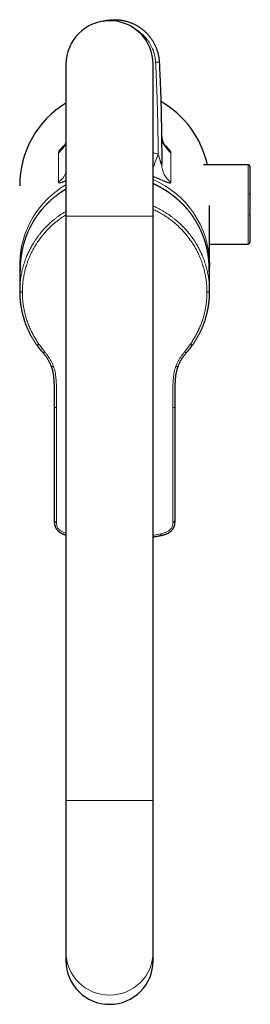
# Model space of a CAD drawing. Header units: millimetres. Extents: x 8 to 776, y 12 to 790.
# Tile 1 of 16: x 372 to 433, y 151 to 410. Entities that reach past the tile are written whole.
import ezdxf

# ---------------------------------------------------------------- set-up
doc = ezdxf.new("R2010")
doc.units = ezdxf.units.MM

msp = doc.modelspace()

# ---------------------------------------------------------------- linework, layer by layer
at = {"color": 7, "linetype": 'Continuous', "lineweight": 30}
for p, q in [((384.65, 398.44), (384.65, 358.44)), ((407.6, 358.44), (407.6, 398.44)), ((409.81, 379.8), (409.81, 379.84)), ((432.57, 371.97), (420.87, 371.97)), ((433.07, 371.47), (433.07, 351.57)), ((422.47, 345.57), (422.47, 361.2)), ((384.65, 358.44), (384.65, 204.44)), ((407.6, 204.44), (407.6, 358.44)), ((422.47, 351.07), (432.57, 351.07)), ((372.47, 338.56), (372.47, 338.58)), ((422.47, 338.56), (422.47, 338.58)), ((384.65, 204.44), (384.65, 164.6)), ((407.6, 164.6), (407.6, 204.44)), ((384.65, 164.6), (384.65, 162.19)), ((407.6, 162.19), (407.6, 164.6))]:
    msp.add_line(p, q, dxfattribs=at)
at = {"color": 8, "linetype": 'Continuous', "lineweight": 0}
for p, q in [((432.57, 351.07), (432.57, 371.97)), ((384.65, 358.44), (407.6, 358.44)), ((384.65, 204.44), (407.6, 204.44))]:
    msp.add_line(p, q, dxfattribs=at)
at = {"color": 7, "linetype": 'Continuous', "lineweight": 30, "flags": 128}
msp.add_lwpolyline([(422.46, 346.2), (422.47, 345.57), (422.46, 344.95)], dxfattribs=at)
at = {"color": 7, "linetype": 'Continuous', "lineweight": 30}
for centre, radius, start, end in [((396.12, 398.44), 11.48, 0, 180), ((415.69, 379.96), 5.88, 180.8424, 234.3265), ((379.21, 379.98), 5.92, 305.7764, 336.6152), ((432.57, 371.47), 0.5, 0, 90), ((393.17, 361.52), 40, 355.9477, 4.0523), ((432.57, 351.57), 0.5, 270, 0), ((396.71, 345.57), 24.25, 178.4709, 181.5983), ((396.72, 344.58), 24.13, 175.8853, 177.6801), ((398.21, 344.58), 24.13, 2.3199, 4.1333), ((396.12, 162.23), 11.48, 180.1772, 359.8228)]:
    msp.add_arc(centre, radius, start, end, dxfattribs=at)
at = {"color": 8, "linetype": 'Continuous', "lineweight": 0}
for centre, radius, start, end in [((406.23, 443.04), 44.1, 272.6107, 273.8644), ((397.51, 346.67), 30.24, 67.843, 70.5136), ((476.11, 347.2), 72.59, 157.7577, 160.6894), ((415.73, 372.11), 5.88, 179.9557, 234.2154), ((379.17, 372.14), 5.92, 305.8842, 337.574), ((397.03, 345.49), 24.57, 120.2725, 178.3039), ((397.85, 345.47), 24.62, 1.6853, 66.6757), ((397.57, 344.98), 24.27, 51.9395, 65.5957), ((397.83, 344.46), 24.52, 4.3379, 66.5288), ((397.04, 344.49), 24.46, 120.4494, 175.7335), ((397.32, 345.03), 24.2, 121.5922, 128.2524), ((396.12, 164.63), 11.48, 180.1772, 359.8228)]:
    msp.add_arc(centre, radius, start, end, dxfattribs=at)
at = {"color": 7, "linetype": 'Continuous', "lineweight": 30}
for start_param, end_param in [(0.538429, 1.570796), (4.931823, 5.775421)]:
    msp.add_ellipse((397.47, 366.44), major_axis=(0, 25.39), ratio=0.984808, start_param=start_param, end_param=end_param, dxfattribs=at)
for points, knots in [([(394.41, 409.79), (394.51, 409.82), (394.73, 409.87), (395.09, 409.95), (395.47, 410.03), (395.86, 410.09), (396.24, 410.13), (396.63, 410.17), (397.02, 410.19), (397.41, 410.2), (397.81, 410.19), (398.21, 410.17), (398.61, 410.14), (399.02, 410.09), (399.41, 410.03), (399.8, 409.96), (400.18, 409.88), (400.55, 409.78), (400.93, 409.67), (401.31, 409.55), (401.68, 409.41), (402.05, 409.27), (402.42, 409.1), (402.78, 408.93), (403.14, 408.74), (403.48, 408.54), (403.81, 408.34), (404.13, 408.12), (404.45, 407.9), (404.77, 407.65), (405.07, 407.4), (405.37, 407.14), (405.67, 406.86), (405.95, 406.58), (406.22, 406.28), (406.48, 405.98), (406.72, 405.68), (406.96, 405.37), (407.19, 405.05), (407.4, 404.72), (407.61, 404.38), (407.81, 404.03), (407.99, 403.67), (408.16, 403.31), (408.31, 402.96), (408.44, 402.64), (408.55, 402.33), (408.66, 402.03), (408.75, 401.73), (408.83, 401.45), (408.9, 401.17), (408.96, 400.9), (409.01, 400.63), (409.06, 400.36), (409.1, 400.1), (409.13, 399.84), (409.16, 399.57), (409.18, 399.31), (409.2, 399.13), (409.2, 399.04)], [0, 0, 0, 0, 0.0143413, 0.0330777, 0.051835, 0.0703405, 0.088846, 0.1074328, 0.1260195, 0.1450277, 0.1640359, 0.1831322, 0.2022285, 0.2216151, 0.2410249, 0.2595259, 0.2780269, 0.296609, 0.3151912, 0.3341947, 0.3531981, 0.3722895, 0.3913809, 0.4107625, 0.4301673, 0.448672, 0.4671767, 0.4857627, 0.5043486, 0.5233558, 0.542363, 0.5614583, 0.5805535, 0.5999389, 0.6193475, 0.6378596, 0.6563717, 0.6749651, 0.6935585, 0.7125734, 0.7315883, 0.7506914, 0.7697944, 0.7891878, 0.8086044, 0.8239709, 0.8393373, 0.8547502, 0.870163, 0.8835928, 0.8970226, 0.9104833, 0.923944, 0.9365711, 0.9491981, 0.9618509, 0.9745036, 0.9872485, 1, 1, 1, 1]), ([(409.2, 399.04), (409.24, 398.3), (409.31, 396.8), (409.41, 394.56), (409.5, 392.32), (409.58, 390.07), (409.65, 387.83), (409.71, 385.59), (409.75, 383.34), (409.79, 381.1), (409.82, 378.85), (409.84, 376.61), (409.85, 374.36), (409.85, 372.86), (409.85, 372.11)], [0, 0, 0, 0, 0.083295, 0.16659, 0.249884, 0.333194, 0.416505, 0.499814, 0.583171, 0.666527, 0.749883, 0.833255, 0.916628, 1, 1, 1, 1]), ([(410.77, 376.86), (410.77, 376.86), (410.77, 376.86), (410.76, 376.86), (410.76, 376.86), (410.76, 376.87), (410.75, 376.88), (410.74, 376.89), (410.73, 376.9), (410.72, 376.92), (410.7, 376.94), (410.68, 376.97), (410.66, 376.99), (410.64, 377.02), (410.62, 377.05), (410.6, 377.09), (410.58, 377.13), (410.55, 377.17), (410.52, 377.21), (410.5, 377.26), (410.47, 377.31), (410.44, 377.37), (410.41, 377.42), (410.37, 377.49), (410.34, 377.55), (410.31, 377.62), (410.27, 377.7), (410.24, 377.78), (410.2, 377.86), (410.17, 377.95), (410.13, 378.05), (410.1, 378.15), (410.07, 378.25), (410.03, 378.36), (410, 378.47), (409.97, 378.59), (409.94, 378.71), (409.92, 378.84), (409.9, 378.92), (409.89, 378.97), (409.89, 378.97)], [0, 0, 0, 0, 0.00313, 0.028949, 0.054435, 0.079625, 0.104563, 0.124287, 0.144086, 0.168445, 0.192524, 0.216312, 0.239871, 0.26327, 0.286578, 0.309866, 0.333199, 0.356634, 0.380248, 0.404114, 0.428309, 0.452909, 0.477954, 0.504061, 0.53076, 0.558256, 0.586603, 0.615845, 0.646022, 0.677159, 0.709273, 0.742363, 0.776417, 0.811405, 0.847285, 0.884, 0.921482, 0.959658, 0.998449, 1, 1, 1, 1]), ([(384.65, 377.67), (384.64, 377.67), (384.63, 377.63), (384.6, 377.58), (384.57, 377.51), (384.54, 377.45), (384.51, 377.39), (384.48, 377.34), (384.45, 377.28), (384.42, 377.24), (384.39, 377.19), (384.37, 377.15), (384.34, 377.11), (384.32, 377.08), (384.3, 377.04), (384.28, 377.01), (384.26, 376.99), (384.25, 376.96), (384.23, 376.94), (384.22, 376.92), (384.2, 376.91), (384.19, 376.89), (384.19, 376.88), (384.18, 376.87), (384.17, 376.87), (384.17, 376.86), (384.17, 376.86), (384.17, 376.86), (384.17, 376.86)], [0, 0, 0, 0, 0.015525, 0.062624, 0.108434, 0.15302, 0.196456, 0.238824, 0.280214, 0.320717, 0.360431, 0.399454, 0.437885, 0.475827, 0.513378, 0.550639, 0.587709, 0.624687, 0.66167, 0.698735, 0.735965, 0.77345, 0.811294, 0.854757, 0.897269, 0.940276, 0.983819, 1, 1, 1, 1]), ([(384.17, 376.86), (384.17, 376.86), (384.17, 376.86), (384.17, 376.87), (384.18, 376.88), (384.19, 376.89), (384.2, 376.9), (384.22, 376.91), (384.23, 376.93), (384.25, 376.95), (384.28, 376.98), (384.3, 377), (384.33, 377.03), (384.34, 377.04), (384.35, 377.05)], [0, 0, 0, 0, 0.078273, 0.157761, 0.238544, 0.320703, 0.40431, 0.489437, 0.576149, 0.664508, 0.754574, 0.846403, 0.940047, 1, 1, 1, 1]), ([(410.58, 377.05), (410.59, 377.04), (410.61, 377.02), (410.64, 376.99), (410.67, 376.96), (410.69, 376.94), (410.71, 376.92), (410.72, 376.9), (410.74, 376.89), (410.75, 376.88), (410.76, 376.87), (410.76, 376.86), (410.76, 376.86), (410.77, 376.86)], [0, 0, 0, 0, 0.087828, 0.193086, 0.293881, 0.390376, 0.482749, 0.571205, 0.658882, 0.746433, 0.832408, 0.916896, 1, 1, 1, 1]), ([(422.28, 346.32), (422.28, 346.37), (422.26, 346.52), (422.24, 346.76), (422.22, 347.05), (422.18, 347.34), (422.15, 347.63), (422.11, 347.92), (422.07, 348.2), (422.02, 348.49), (421.98, 348.78), (421.92, 349.06), (421.87, 349.35), (421.81, 349.63), (421.75, 349.91), (421.68, 350.2), (421.61, 350.48), (421.54, 350.76), (421.46, 351.04), (421.38, 351.32), (421.3, 351.6), (421.21, 351.88), (421.12, 352.15), (421.03, 352.43), (420.94, 352.7), (420.84, 352.98), (420.73, 353.25), (420.63, 353.52), (420.52, 353.79), (420.41, 354.06), (420.29, 354.32), (420.17, 354.59), (420.05, 354.85), (419.93, 355.12), (419.8, 355.38), (419.67, 355.64), (419.53, 355.9), (419.39, 356.15), (419.25, 356.41), (419.11, 356.66), (418.96, 356.91), (418.81, 357.16), (418.66, 357.41), (418.5, 357.66), (418.35, 357.9), (418.18, 358.15), (418.02, 358.39), (417.85, 358.62), (417.68, 358.86), (417.51, 359.1), (417.33, 359.33), (417.15, 359.56), (416.97, 359.79), (416.79, 360.02), (416.6, 360.24), (416.41, 360.46), (416.22, 360.68), (416.03, 360.9), (415.83, 361.11), (415.63, 361.33), (415.43, 361.54), (415.22, 361.75), (415.01, 361.95), (414.8, 362.16), (414.59, 362.36), (414.37, 362.56), (414.16, 362.75), (413.94, 362.95), (413.72, 363.14), (413.49, 363.32), (413.27, 363.51), (413.04, 363.69), (412.81, 363.87), (412.57, 364.05), (412.34, 364.23), (412.1, 364.4), (411.86, 364.57), (411.62, 364.73), (411.38, 364.9), (411.13, 365.06), (410.88, 365.22), (410.64, 365.37), (410.38, 365.52), (410.13, 365.67), (409.88, 365.82), (409.62, 365.96), (409.36, 366.1), (409.1, 366.24), (408.84, 366.38), (408.58, 366.51), (408.32, 366.63), (408.05, 366.76), (407.81, 366.87), (407.66, 366.94), (407.6, 366.96)], [0, 0, 0, 0, 0.0058266, 0.0167863, 0.027746, 0.0387057, 0.0496654, 0.0606251, 0.0715849, 0.0825446, 0.0935044, 0.1044643, 0.1154241, 0.126384, 0.1373439, 0.1483038, 0.1592638, 0.1702239, 0.1811839, 0.192144, 0.2031042, 0.2140644, 0.2250246, 0.2359849, 0.2469452, 0.2579056, 0.2688661, 0.2798266, 0.2907871, 0.3017477, 0.3127084, 0.3236692, 0.33463, 0.3455908, 0.3565518, 0.3675127, 0.3784738, 0.3894349, 0.4003961, 0.4113574, 0.4223188, 0.4332802, 0.4442417, 0.4552032, 0.4661649, 0.4771266, 0.4880884, 0.4990502, 0.5100122, 0.5209742, 0.5319363, 0.5428985, 0.5538607, 0.5648231, 0.5757855, 0.586748, 0.5977106, 0.6086733, 0.619636, 0.6305988, 0.6415617, 0.6525247, 0.6634878, 0.674451, 0.6854142, 0.6963775, 0.7073409, 0.7183044, 0.7292679, 0.7402316, 0.7511953, 0.7621591, 0.7731229, 0.7840869, 0.7950509, 0.806015, 0.8169792, 0.8279434, 0.8389078, 0.8498722, 0.8608366, 0.8718012, 0.8827658, 0.8937305, 0.9046952, 0.91566, 0.9266249, 0.9375899, 0.9485549, 0.95952, 0.9704851, 0.9814503, 0.9924156, 1, 1, 1, 1]), ([(384.65, 365.58), (384.63, 365.57), (384.53, 365.52), (384.35, 365.4), (384.1, 365.25), (383.85, 365.09), (383.61, 364.93), (383.36, 364.77), (383.12, 364.6), (382.88, 364.43), (382.64, 364.26), (382.41, 364.09), (382.17, 363.91), (381.94, 363.73), (381.71, 363.55), (381.49, 363.36), (381.26, 363.18), (381.04, 362.99), (380.82, 362.79), (380.6, 362.6), (380.39, 362.4), (380.17, 362.2), (379.96, 362), (379.75, 361.79), (379.55, 361.58), (379.35, 361.37), (379.14, 361.16), (378.95, 360.94), (378.75, 360.73), (378.56, 360.51), (378.37, 360.29), (378.18, 360.06), (378, 359.84), (377.81, 359.61), (377.63, 359.38), (377.46, 359.15), (377.28, 358.91), (377.11, 358.67), (376.95, 358.44), (376.78, 358.2), (376.62, 357.95), (376.46, 357.71), (376.3, 357.46), (376.15, 357.22), (376, 356.97), (375.85, 356.71), (375.71, 356.46), (375.57, 356.21), (375.43, 355.95), (375.29, 355.69), (375.16, 355.43), (375.03, 355.17), (374.91, 354.91), (374.78, 354.65), (374.66, 354.38), (374.55, 354.11), (374.43, 353.85), (374.33, 353.58), (374.22, 353.31), (374.12, 353.03), (374.02, 352.76), (373.92, 352.49), (373.83, 352.21), (373.74, 351.93), (373.65, 351.66), (373.57, 351.38), (373.49, 351.1), (373.41, 350.82), (373.34, 350.54), (373.27, 350.26), (373.2, 349.97), (373.14, 349.69), (373.08, 349.41), (373.02, 349.12), (372.97, 348.84), (372.92, 348.55), (372.87, 348.26), (372.83, 347.98), (372.79, 347.69), (372.75, 347.4), (372.72, 347.11), (372.69, 346.82), (372.67, 346.56), (372.66, 346.39), (372.65, 346.31)], [0, 0, 0, 0, 0.002268, 0.014625, 0.026982, 0.039338, 0.051695, 0.064051, 0.076408, 0.088764, 0.10112, 0.113476, 0.125832, 0.138188, 0.150544, 0.1629, 0.175256, 0.187611, 0.199967, 0.212322, 0.224677, 0.237033, 0.249388, 0.261743, 0.274098, 0.286453, 0.298807, 0.311162, 0.323517, 0.335871, 0.348225, 0.36058, 0.372934, 0.385288, 0.397642, 0.409996, 0.42235, 0.434704, 0.447057, 0.459411, 0.471765, 0.484118, 0.496471, 0.508824, 0.521178, 0.533531, 0.545884, 0.558237, 0.570589, 0.582942, 0.595295, 0.607647, 0.62, 0.632352, 0.644705, 0.657057, 0.669409, 0.681761, 0.694113, 0.706465, 0.718817, 0.731169, 0.743521, 0.755873, 0.768224, 0.780576, 0.792927, 0.805279, 0.81763, 0.829982, 0.842333, 0.854684, 0.867036, 0.879387, 0.891738, 0.904089, 0.91644, 0.928791, 0.941142, 0.953493, 0.965844, 0.978195, 0.990546, 1, 1, 1, 1]), ([(372.61, 345.56), (372.61, 345.54), (372.6, 345.27), (372.58, 344.73), (372.55, 343.95), (372.53, 343.17), (372.51, 342.39), (372.49, 341.61), (372.48, 340.83), (372.47, 340.05), (372.47, 339.3), (372.47, 338.8), (372.47, 338.57)], [0, 0, 0, 0, 0.006172, 0.117826, 0.229496, 0.34118, 0.452877, 0.564585, 0.676301, 0.788024, 0.899751, 1, 1, 1, 1]), ([(422.47, 338.57), (422.47, 338.79), (422.46, 339.28), (422.46, 340.03), (422.45, 340.81), (422.44, 341.59), (422.42, 342.37), (422.4, 343.15), (422.38, 343.93), (422.35, 344.71), (422.34, 345.25), (422.32, 345.53), (422.32, 345.56)], [0, 0, 0, 0, 0.0971115, 0.2088384, 0.3205606, 0.4322761, 0.5439827, 0.6556785, 0.7673612, 0.8790289, 0.9906794, 1, 1, 1, 1]), ([(372.48, 344.89), (372.48, 344.86), (372.48, 344.74), (372.49, 344.51), (372.5, 344.22), (372.52, 343.93), (372.53, 343.74), (372.54, 343.64)], [0, 0, 0, 0, 0.073246, 0.30545, 0.537654, 0.769858, 1, 1, 1, 1]), ([(422.39, 343.65), (422.39, 343.67), (422.4, 343.78), (422.41, 343.99), (422.43, 344.28), (422.45, 344.57), (422.45, 344.8), (422.46, 344.92), (422.46, 344.95)], [0, 0, 0, 0, 0.043637, 0.266134, 0.488631, 0.711127, 0.933623, 1, 1, 1, 1]), ([(372.47, 338.58), (372.47, 338.57), (372.47, 338.56), (372.47, 338.55), (372.47, 338.54)], [0, 0, 0, 0, 0.496751, 1, 1, 1, 1]), ([(372.47, 338.54), (372.47, 338.43), (372.47, 338.21), (372.48, 337.89), (372.49, 337.59), (372.5, 337.29), (372.52, 337.02), (372.53, 336.76), (372.55, 336.52), (372.57, 336.3), (372.59, 336.09), (372.61, 335.89), (372.63, 335.71), (372.66, 335.54), (372.68, 335.38), (372.69, 335.24), (372.71, 335.1), (372.75, 334.83), (372.81, 334.5), (372.87, 334.12), (372.93, 333.82), (372.99, 333.51), (373.06, 333.21), (373.13, 332.92), (373.19, 332.65), (373.26, 332.4), (373.32, 332.17), (373.37, 331.97), (373.42, 331.79), (373.47, 331.65), (373.51, 331.52), (373.55, 331.37), (373.6, 331.21), (373.65, 331.04), (373.71, 330.86), (373.78, 330.66), (373.85, 330.45), (373.93, 330.23), (374.02, 330), (374.11, 329.75), (374.21, 329.49), (374.32, 329.23), (374.44, 328.95), (374.57, 328.66), (374.7, 328.36), (374.85, 328.05), (375, 327.73), (375.16, 327.41), (375.33, 327.1), (375.49, 326.8), (375.64, 326.52), (375.81, 326.24), (375.98, 325.95), (376.16, 325.65), (376.35, 325.36), (376.55, 325.06), (376.75, 324.75), (376.9, 324.55), (376.97, 324.45)], [0, 0, 0, 0, 0.0223439, 0.0437276, 0.0641509, 0.0836137, 0.1021157, 0.1196564, 0.1353142, 0.1501168, 0.1640639, 0.1771552, 0.1893902, 0.2007686, 0.21129, 0.2209542, 0.2300887, 0.2392164, 0.2750751, 0.2958661, 0.3166579, 0.3374508, 0.3579449, 0.3776733, 0.3966297, 0.4148137, 0.4293452, 0.4433418, 0.4568029, 0.4650091, 0.4741069, 0.4840969, 0.4949797, 0.5070036, 0.5199435, 0.5337958, 0.5485585, 0.5642299, 0.5808086, 0.5982935, 0.6166427, 0.6358932, 0.6560455, 0.6771005, 0.6990599, 0.7215102, 0.7448389, 0.7690501, 0.7941493, 0.8148723, 0.8361715, 0.8580514, 0.8805167, 0.9035732, 0.9267991, 0.9506074, 0.9750052, 1, 1, 1, 1]), ([(417.96, 324.45), (418.04, 324.55), (418.18, 324.75), (418.39, 325.06), (418.58, 325.36), (418.77, 325.66), (418.95, 325.95), (419.13, 326.25), (419.31, 326.56), (419.49, 326.88), (419.65, 327.19), (419.81, 327.5), (419.96, 327.8), (420.1, 328.09), (420.23, 328.37), (420.36, 328.64), (420.47, 328.9), (420.58, 329.15), (420.68, 329.39), (420.77, 329.62), (420.85, 329.84), (420.93, 330.04), (421, 330.24), (421.07, 330.43), (421.13, 330.61), (421.21, 330.84), (421.3, 331.12), (421.4, 331.44), (421.5, 331.76), (421.59, 332.09), (421.68, 332.42), (421.76, 332.75), (421.84, 333.07), (421.91, 333.4), (421.98, 333.72), (422.03, 333.98), (422.06, 334.16), (422.08, 334.27), (422.1, 334.39), (422.13, 334.52), (422.15, 334.66), (422.17, 334.81), (422.2, 334.96), (422.22, 335.13), (422.24, 335.3), (422.27, 335.48), (422.29, 335.68), (422.32, 335.89), (422.34, 336.11), (422.36, 336.35), (422.38, 336.6), (422.4, 336.86), (422.42, 337.12), (422.44, 337.39), (422.45, 337.67), (422.46, 337.95), (422.46, 338.24), (422.46, 338.44), (422.46, 338.54)], [0, 0, 0, 0, 0.0251788, 0.0497158, 0.0736191, 0.0968959, 0.1195528, 0.1415958, 0.1667941, 0.1911546, 0.2146841, 0.2373883, 0.2597098, 0.2811808, 0.3018047, 0.3215839, 0.3405201, 0.3586146, 0.375868, 0.3922804, 0.4078515, 0.4225806, 0.4364669, 0.4495629, 0.4623849, 0.4750627, 0.4979315, 0.5202944, 0.5421219, 0.5656586, 0.5885421, 0.6108085, 0.6329238, 0.6550341, 0.6771395, 0.6992405, 0.7064593, 0.7138194, 0.7218564, 0.7306216, 0.7401146, 0.7503353, 0.760638, 0.7715869, 0.7831819, 0.7954225, 0.8083085, 0.8226804, 0.8377777, 0.8536, 0.8701471, 0.8874186, 0.9054142, 0.9230447, 0.9413186, 0.9602358, 0.9797963, 1, 1, 1, 1]), ([(422.46, 338.54), (422.46, 338.55), (422.47, 338.56), (422.47, 338.57), (422.47, 338.58)], [0, 0, 0, 0, 0.503249, 1, 1, 1, 1]), ([(376.98, 324.44), (376.98, 324.44), (376.97, 324.44), (376.97, 324.45), (376.97, 324.45)], [0, 0, 0, 0, 0.53904, 1, 1, 1, 1]), ([(376.98, 324.44), (377.08, 324.3), (377.29, 324.01), (377.61, 323.59), (377.94, 323.17), (378.27, 322.77), (378.5, 322.51), (378.61, 322.38)], [0, 0, 0, 0, 0.2039931, 0.4059533, 0.6059239, 0.8039343, 1, 1, 1, 1]), ([(416.32, 322.38), (416.43, 322.51), (416.66, 322.77), (416.99, 323.17), (417.32, 323.59), (417.64, 324.01), (417.85, 324.3), (417.95, 324.44)], [0, 0, 0, 0, 0.196066, 0.394076, 0.594047, 0.796007, 1, 1, 1, 1]), ([(417.95, 324.44), (417.96, 324.44), (417.96, 324.44), (417.96, 324.45), (417.96, 324.45)], [0, 0, 0, 0, 0.5390397, 1, 1, 1, 1]), ([(378.61, 322.38), (378.68, 322.3), (378.82, 322.14), (379.02, 321.9), (379.21, 321.65), (379.4, 321.39), (379.59, 321.12), (379.77, 320.84), (379.94, 320.56), (380.1, 320.29), (380.24, 320.01), (380.38, 319.73), (380.52, 319.44), (380.65, 319.14), (380.72, 318.93), (380.76, 318.83)], [0, 0, 0, 0, 0.074283, 0.149376, 0.225336, 0.302226, 0.380107, 0.459033, 0.539051, 0.613395, 0.688713, 0.765021, 0.84233, 0.920652, 1, 1, 1, 1]), ([(414.17, 318.83), (414.21, 318.94), (414.3, 319.17), (414.44, 319.49), (414.58, 319.81), (414.74, 320.11), (414.9, 320.41), (415.08, 320.7), (415.26, 320.99), (415.45, 321.28), (415.66, 321.57), (415.88, 321.85), (416.09, 322.12), (416.25, 322.29), (416.32, 322.38)], [0, 0, 0, 0, 0.086511, 0.171801, 0.255889, 0.338788, 0.420516, 0.501097, 0.580564, 0.666744, 0.751697, 0.835504, 0.918245, 1, 1, 1, 1]), ([(380.76, 318.83), (380.77, 318.8), (380.8, 318.74), (380.82, 318.66), (380.85, 318.59), (380.87, 318.53), (380.88, 318.48), (380.89, 318.45), (380.9, 318.43), (380.9, 318.41), (380.91, 318.4), (380.91, 318.39), (380.92, 318.36), (380.94, 318.31), (380.96, 318.24), (380.98, 318.17), (381, 318.09), (381.02, 318.01), (381.05, 317.91), (381.07, 317.82), (381.1, 317.72), (381.14, 317.53), (381.2, 317.26), (381.26, 316.89), (381.32, 316.52), (381.37, 316.16), (381.4, 315.8), (381.44, 315.44), (381.46, 315.09), (381.48, 314.74), (381.49, 314.42), (381.51, 314.11), (381.51, 313.83), (381.52, 313.56), (381.53, 313.29), (381.53, 313.05), (381.53, 312.83), (381.54, 312.64), (381.54, 312.43), (381.54, 312.21), (381.54, 311.97), (381.55, 311.72), (381.55, 311.45), (381.55, 311.17), (381.55, 310.88), (381.55, 310.57), (381.55, 310.25), (381.55, 309.93), (381.55, 309.59), (381.55, 309.25), (381.55, 308.9), (381.55, 308.54), (381.55, 308.29), (381.55, 308.17)], [0, 0, 0, 0, 0.0095858, 0.0178774, 0.0248739, 0.0305742, 0.034977, 0.0380813, 0.0398193, 0.0410925, 0.0424768, 0.0439722, 0.0455789, 0.0510192, 0.0574465, 0.064863, 0.0723228, 0.0805756, 0.0896038, 0.0989122, 0.1082868, 0.1177282, 0.1520032, 0.1871702, 0.2232536, 0.2562606, 0.2900055, 0.3236509, 0.3567054, 0.389147, 0.4209532, 0.4476352, 0.4738226, 0.4995017, 0.5246509, 0.5493005, 0.5662207, 0.5844216, 0.6039046, 0.6246707, 0.6467205, 0.6700543, 0.6946716, 0.7205715, 0.747752, 0.7762106, 0.8059438, 0.8369468, 0.8673362, 0.8988436, 0.9314622, 0.965184, 1, 1, 1, 1]), ([(413.38, 308.17), (413.38, 308.29), (413.38, 308.54), (413.38, 308.91), (413.38, 309.27), (413.38, 309.61), (413.38, 309.94), (413.38, 310.26), (413.38, 310.56), (413.38, 310.86), (413.38, 311.15), (413.38, 311.43), (413.39, 311.7), (413.39, 311.95), (413.39, 312.19), (413.39, 312.41), (413.39, 312.62), (413.4, 312.82), (413.4, 313), (413.4, 313.18), (413.41, 313.35), (413.41, 313.61), (413.42, 313.96), (413.43, 314.38), (413.45, 314.77), (413.48, 315.15), (413.5, 315.54), (413.54, 315.93), (413.58, 316.32), (413.64, 316.69), (413.69, 317.04), (413.76, 317.37), (413.81, 317.61), (413.85, 317.79), (413.88, 317.9), (413.91, 318.01), (413.94, 318.11), (413.96, 318.2), (413.98, 318.27), (414, 318.34), (414.02, 318.38), (414.02, 318.41), (414.03, 318.42), (414.03, 318.43), (414.04, 318.45), (414.05, 318.48), (414.06, 318.52), (414.08, 318.58), (414.11, 318.65), (414.14, 318.74), (414.16, 318.8), (414.17, 318.83)], [0, 0, 0, 0, 0.035241, 0.06936, 0.102348, 0.134197, 0.1649, 0.194451, 0.222844, 0.250076, 0.277357, 0.303356, 0.328074, 0.351507, 0.373657, 0.394523, 0.414106, 0.432407, 0.449427, 0.465532, 0.481799, 0.498296, 0.538073, 0.579047, 0.613776, 0.649259, 0.685467, 0.722342, 0.758835, 0.794435, 0.829155, 0.858407, 0.887036, 0.898117, 0.909105, 0.919765, 0.929371, 0.937876, 0.945285, 0.951599, 0.95682, 0.958145, 0.959376, 0.960547, 0.962393, 0.965214, 0.969009, 0.974732, 0.981805, 0.990228, 1, 1, 1, 1]), ([(381.55, 308.17), (381.55, 308.01), (381.55, 307.71), (381.55, 307.26), (381.55, 306.83), (381.55, 306.41), (381.55, 306.01), (381.55, 305.62), (381.55, 305.25), (381.55, 304.89), (381.55, 304.54), (381.55, 304.2), (381.55, 303.87), (381.55, 303.55), (381.55, 303.25), (381.55, 302.96), (381.55, 302.69), (381.55, 302.43), (381.55, 302.18), (381.55, 301.94), (381.55, 301.72), (381.55, 301.51), (381.55, 301.31), (381.55, 301.11), (381.55, 300.62), (381.55, 300.06), (381.55, 299.42), (381.55, 299.01), (381.55, 298.6), (381.56, 298.19), (381.56, 297.78), (381.56, 297.36), (381.56, 296.92), (381.56, 296.48), (381.56, 296.04), (381.56, 295.65), (381.56, 295.3), (381.56, 294.98), (381.56, 294.67), (381.56, 294.41), (381.56, 294.2), (381.56, 294.02), (381.56, 293.84), (381.56, 293.64), (381.56, 293.43), (381.56, 293.21), (381.56, 292.98), (381.56, 292.73), (381.56, 292.48), (381.56, 292.21), (381.56, 291.93), (381.56, 291.64), (381.56, 291.35), (381.56, 291.06), (381.56, 290.75), (381.56, 290.44), (381.56, 290.09), (381.56, 289.72), (381.56, 289.31), (381.56, 288.89), (381.56, 288.46), (381.56, 288.01), (381.56, 287.55), (381.56, 287.09), (381.56, 286.63), (381.56, 286.17), (381.56, 285.7), (381.56, 285.22), (381.57, 284.72), (381.57, 284.22), (381.57, 283.7), (381.57, 283.17), (381.57, 282.63), (381.57, 282.08), (381.57, 281.52), (381.57, 280.95), (381.57, 280.39), (381.57, 279.83), (381.57, 279.25), (381.57, 278.67), (381.57, 278.28), (381.58, 278.08)], [0, 0, 0, 0, 0.0151533, 0.0298702, 0.044151, 0.0579955, 0.0714039, 0.0841484, 0.0964724, 0.1083757, 0.1198586, 0.1311424, 0.1419885, 0.1523968, 0.1623675, 0.1719006, 0.1809961, 0.1896541, 0.1978746, 0.2056575, 0.2130031, 0.2199111, 0.2264648, 0.2329861, 0.2395074, 0.2753738, 0.2889594, 0.302545, 0.3161306, 0.3297163, 0.3432924, 0.3566295, 0.3719162, 0.3867357, 0.4010879, 0.414973, 0.4258763, 0.4364733, 0.4467638, 0.456749, 0.4621256, 0.4678942, 0.4740546, 0.480607, 0.4875514, 0.4948878, 0.5026162, 0.5107365, 0.5192487, 0.5281526, 0.5374484, 0.547136, 0.5566289, 0.56647, 0.5766595, 0.5871973, 0.5980834, 0.6111135, 0.6246101, 0.638573, 0.6530025, 0.6678985, 0.6832613, 0.699091, 0.7140119, 0.7293255, 0.7450321, 0.7611312, 0.7776213, 0.7945024, 0.8117748, 0.8294388, 0.8474948, 0.8659432, 0.8847846, 0.9040189, 0.9225134, 0.941357, 0.9605509, 0.9800973, 1, 1, 1, 1]), ([(413.36, 278.08), (413.36, 278.29), (413.36, 278.72), (413.36, 279.34), (413.36, 279.96), (413.36, 280.56), (413.36, 281.15), (413.36, 281.73), (413.36, 282.28), (413.36, 282.8), (413.36, 283.29), (413.36, 283.78), (413.37, 284.25), (413.37, 284.72), (413.37, 285.17), (413.37, 285.61), (413.37, 286.04), (413.37, 286.46), (413.37, 286.87), (413.37, 287.27), (413.37, 287.65), (413.37, 288.01), (413.37, 288.36), (413.37, 288.69), (413.37, 289.02), (413.37, 289.34), (413.37, 289.66), (413.37, 289.98), (413.37, 290.28), (413.37, 290.57), (413.37, 290.85), (413.37, 291.12), (413.37, 291.37), (413.37, 291.61), (413.37, 291.85), (413.37, 292.09), (413.37, 292.41), (413.37, 292.83), (413.37, 293.34), (413.37, 293.84), (413.37, 294.35), (413.37, 294.88), (413.37, 295.43), (413.37, 295.96), (413.37, 296.48), (413.38, 297.52), (413.38, 298.42), (413.38, 299.21), (413.38, 299.35), (413.38, 299.51), (413.38, 299.67), (413.38, 299.84), (413.38, 300.01), (413.38, 300.2), (413.38, 300.4), (413.38, 300.62), (413.38, 300.86), (413.38, 301.14), (413.38, 301.42), (413.38, 301.72), (413.38, 302.03), (413.38, 302.35), (413.38, 302.68), (413.38, 303.02), (413.38, 303.37), (413.38, 303.73), (413.38, 304.1), (413.38, 304.49), (413.38, 304.89), (413.38, 305.31), (413.38, 305.74), (413.38, 306.2), (413.38, 306.67), (413.38, 307.16), (413.38, 307.66), (413.38, 307.99), (413.38, 308.17)], [0, 0, 0, 0, 0.021476, 0.042511, 0.063109, 0.083274, 0.103006, 0.122305, 0.141171, 0.158084, 0.174634, 0.190821, 0.206645, 0.222106, 0.237205, 0.251942, 0.266316, 0.280325, 0.293971, 0.307253, 0.320171, 0.332018, 0.343543, 0.354744, 0.365623, 0.376179, 0.387021, 0.397501, 0.407618, 0.417372, 0.426762, 0.43579, 0.443969, 0.451915, 0.459799, 0.467625, 0.475392, 0.492521, 0.509359, 0.525907, 0.542164, 0.560611, 0.57867, 0.59634, 0.613687, 0.630999, 0.69901, 0.703858, 0.708705, 0.713705, 0.719033, 0.72469, 0.730565, 0.736758, 0.743267, 0.750093, 0.758632, 0.767621, 0.777058, 0.786945, 0.797281, 0.808066, 0.818781, 0.829904, 0.841437, 0.85338, 0.865732, 0.878494, 0.891666, 0.905247, 0.919914, 0.935032, 0.950599, 0.966616, 0.983083, 1, 1, 1, 1]), ([(381.58, 278.08), (381.58, 278.05), (381.58, 277.98), (381.58, 277.9), (381.58, 277.81), (381.58, 277.74), (381.59, 277.66), (381.59, 277.58), (381.6, 277.5), (381.61, 277.41), (381.62, 277.32), (381.63, 277.23), (381.65, 277.12), (381.67, 277.01), (381.7, 276.9), (381.74, 276.79), (381.78, 276.67), (381.82, 276.56), (381.86, 276.47), (381.9, 276.39), (381.94, 276.32), (381.97, 276.25), (382, 276.19), (382.03, 276.14), (382.06, 276.1), (382.08, 276.07), (382.1, 276.04), (382.12, 276.01), (382.16, 275.96), (382.2, 275.9), (382.26, 275.83), (382.34, 275.74), (382.43, 275.63), (382.52, 275.53), (382.63, 275.44), (382.73, 275.35), (382.82, 275.27), (382.91, 275.2), (383.01, 275.13), (383.12, 275.06), (383.23, 274.99), (383.36, 274.92), (383.51, 274.84), (383.67, 274.76), (383.84, 274.69), (384.03, 274.62), (384.22, 274.55), (384.42, 274.49), (384.56, 274.45), (384.64, 274.43), (384.65, 274.43)], [0, 0, 0, 0, 0.019439, 0.036765, 0.051955, 0.066877, 0.081993, 0.097287, 0.112744, 0.129919, 0.147263, 0.165518, 0.186205, 0.209469, 0.229898, 0.252117, 0.276221, 0.302142, 0.319074, 0.336371, 0.352355, 0.366448, 0.378683, 0.390362, 0.399702, 0.406958, 0.413169, 0.418754, 0.429984, 0.444008, 0.460795, 0.486301, 0.512364, 0.538857, 0.565756, 0.593031, 0.614696, 0.636566, 0.658712, 0.682399, 0.708084, 0.737474, 0.769036, 0.802727, 0.838488, 0.876243, 0.915887, 0.954869, 0.995248, 1, 1, 1, 1]), ([(409.66, 274.28), (409.74, 274.3), (409.89, 274.33), (410.12, 274.38), (410.34, 274.44), (410.56, 274.5), (410.76, 274.57), (410.95, 274.64), (411.13, 274.71), (411.29, 274.78), (411.44, 274.85), (411.57, 274.92), (411.7, 274.99), (411.81, 275.06), (411.9, 275.12), (411.99, 275.18), (412.07, 275.25), (412.16, 275.31), (412.24, 275.38), (412.32, 275.45), (412.41, 275.54), (412.51, 275.64), (412.6, 275.74), (412.67, 275.83), (412.73, 275.9), (412.78, 275.96), (412.81, 276.01), (412.83, 276.04), (412.85, 276.07), (412.87, 276.1), (412.9, 276.14), (412.93, 276.19), (412.96, 276.25), (413, 276.32), (413.04, 276.4), (413.08, 276.49), (413.12, 276.57), (413.15, 276.67), (413.19, 276.78), (413.23, 276.9), (413.26, 277.01), (413.28, 277.11), (413.3, 277.21), (413.31, 277.3), (413.32, 277.38), (413.33, 277.46), (413.34, 277.54), (413.34, 277.62), (413.35, 277.69), (413.35, 277.76), (413.35, 277.83), (413.35, 277.91), (413.35, 277.99), (413.36, 278.05), (413.36, 278.08)], [0, 0, 0, 0, 0.040737, 0.080833, 0.119957, 0.157844, 0.19429, 0.229139, 0.26043, 0.290126, 0.318174, 0.344531, 0.369166, 0.390041, 0.409448, 0.427536, 0.445302, 0.462916, 0.480382, 0.49769, 0.521206, 0.544371, 0.567165, 0.589477, 0.604432, 0.616927, 0.626931, 0.631907, 0.637441, 0.643904, 0.652226, 0.662631, 0.674244, 0.687722, 0.703099, 0.719431, 0.73531, 0.750703, 0.773418, 0.794277, 0.813384, 0.832322, 0.849355, 0.864557, 0.878653, 0.892621, 0.906459, 0.920158, 0.932583, 0.944871, 0.957009, 0.969678, 0.984056, 1, 1, 1, 1]), ([(407.6, 273.89), (407.7, 273.91), (407.91, 273.95), (408.24, 274), (408.58, 274.07), (408.93, 274.13), (409.29, 274.21), (409.54, 274.26), (409.66, 274.28)], [0, 0, 0, 0, 0.150017, 0.310824, 0.476188, 0.646146, 0.820735, 1, 1, 1, 1])]:
    msp.add_open_spline(points, degree=3, knots=knots, dxfattribs=at)
at = {"color": 8, "linetype": 'Continuous', "lineweight": 0}
for points, knots in [([(408.24, 398.99), (408.23, 399.12), (408.21, 399.37), (408.17, 399.75), (408.12, 400.13), (408.06, 400.49), (407.98, 400.83), (407.9, 401.17), (407.81, 401.49), (407.71, 401.8), (407.61, 402.08), (407.52, 402.33), (407.41, 402.6), (407.28, 402.91), (407.11, 403.25), (406.93, 403.6), (406.74, 403.92), (406.55, 404.23), (406.36, 404.53), (406.15, 404.82), (405.94, 405.09), (405.72, 405.36), (405.49, 405.62), (405.24, 405.89), (404.97, 406.17), (404.68, 406.43), (404.4, 406.68), (404.12, 406.91), (403.83, 407.12), (403.54, 407.32), (403.25, 407.52), (402.98, 407.68), (402.8, 407.78), (402.72, 407.83)], [0, 0, 0, 0, 0.035375, 0.070762, 0.106137, 0.138802, 0.171477, 0.204143, 0.234065, 0.263993, 0.293915, 0.315657, 0.337398, 0.372961, 0.408546, 0.444132, 0.479694, 0.51225, 0.544823, 0.577396, 0.609952, 0.640625, 0.671297, 0.706874, 0.742473, 0.778072, 0.813648, 0.846215, 0.878799, 0.911384, 0.943951, 0.974633, 1, 1, 1, 1]), ([(408.91, 374.68), (408.91, 375.22), (408.9, 376.32), (408.89, 377.96), (408.87, 379.59), (408.84, 381.42), (408.8, 383.42), (408.75, 385.6), (408.7, 387.61), (408.64, 389.43), (408.59, 391.07), (408.52, 392.71), (408.45, 394.57), (408.35, 396.67), (408.28, 398.21), (408.24, 398.99)], [0, 0, 0, 0, 0.067394, 0.134789, 0.202185, 0.269577, 0.359461, 0.449345, 0.539228, 0.60665, 0.674068, 0.741499, 0.808931, 0.904465, 1, 1, 1, 1]), ([(382.67, 375.18), (382.67, 375.2), (382.68, 375.23), (382.69, 375.29), (382.71, 375.36), (382.74, 375.43), (382.78, 375.51), (382.83, 375.6), (382.89, 375.69), (382.95, 375.78), (383.02, 375.88), (383.1, 375.97), (383.18, 376.08), (383.27, 376.18), (383.37, 376.3), (383.48, 376.41), (383.6, 376.53), (383.72, 376.65), (383.85, 376.78), (383.99, 376.91), (384.14, 377.04), (384.29, 377.18), (384.4, 377.27), (384.47, 377.32), (384.47, 377.32)], [0, 0, 0, 0, 0.047873, 0.095777, 0.143682, 0.191555, 0.240472, 0.289422, 0.338372, 0.38729, 0.433207, 0.479151, 0.525095, 0.571013, 0.61778, 0.664574, 0.711368, 0.758135, 0.805775, 0.853443, 0.901111, 0.948751, 0.997329, 1, 1, 1, 1]), ([(410.46, 377.32), (410.46, 377.32), (410.51, 377.28), (410.6, 377.2), (410.74, 377.09), (410.87, 376.97), (410.99, 376.86), (411.11, 376.75), (411.23, 376.63), (411.34, 376.52), (411.44, 376.42), (411.54, 376.31), (411.64, 376.2), (411.74, 376.09), (411.83, 375.98), (411.91, 375.88), (411.98, 375.78), (412.04, 375.69), (412.1, 375.6), (412.15, 375.52), (412.18, 375.45), (412.21, 375.39), (412.23, 375.33), (412.25, 375.28), (412.26, 375.23), (412.26, 375.2), (412.26, 375.18)], [0, 0, 0, 0, 0.000914, 0.041752, 0.0826, 0.123439, 0.165287, 0.207145, 0.248994, 0.291188, 0.333392, 0.375585, 0.422808, 0.470031, 0.517479, 0.564927, 0.613088, 0.661249, 0.70966, 0.75807, 0.798219, 0.838376, 0.878524, 0.919013, 0.959511, 1, 1, 1, 1]), ([(382.64, 367.34), (382.64, 367.99), (382.64, 369.29), (382.64, 371.25), (382.65, 373.21), (382.67, 374.53), (382.67, 375.18)], [0, 0, 0, 0, 0.25, 0.5, 0.75, 1, 1, 1, 1]), ([(408.91, 374.68), (408.94, 374.6), (409, 374.44), (409.08, 374.21), (409.15, 373.97), (409.23, 373.73), (409.31, 373.49), (409.38, 373.26), (409.46, 373.02), (409.52, 372.8), (409.58, 372.63), (409.62, 372.5), (409.64, 372.41), (409.67, 372.33), (409.7, 372.24), (409.73, 372.17), (409.75, 372.12), (409.76, 372.08), (409.78, 372.05), (409.79, 372.02), (409.8, 372), (409.81, 371.99), (409.82, 371.99), (409.83, 371.99), (409.83, 372), (409.84, 372.02), (409.84, 372.04), (409.85, 372.07), (409.85, 372.1), (409.85, 372.11)], [0, 0, 0, 0, 0.075448, 0.150952, 0.226622, 0.302346, 0.378772, 0.455265, 0.532016, 0.608889, 0.670597, 0.701533, 0.732505, 0.763359, 0.794304, 0.825764, 0.841664, 0.857648, 0.872697, 0.887961, 0.899749, 0.911828, 0.921787, 0.932036, 0.941995, 0.952196, 0.967846, 0.983916, 1, 1, 1, 1]), ([(412.26, 375.18), (412.26, 374.53), (412.28, 373.21), (412.29, 371.25), (412.29, 369.29), (412.29, 367.99), (412.29, 367.34)], [0, 0, 0, 0, 0.25, 0.5, 0.75, 1, 1, 1, 1]), ([(412.29, 367.34), (412.29, 367.32), (412.28, 367.28), (412.27, 367.24), (412.24, 367.21), (412.21, 367.19), (412.17, 367.17), (412.12, 367.16), (412.06, 367.16), (411.99, 367.16), (411.9, 367.17), (411.8, 367.19), (411.69, 367.22), (411.57, 367.26), (411.44, 367.3), (411.29, 367.35), (411.14, 367.41), (410.98, 367.47), (410.81, 367.54), (410.62, 367.61), (410.44, 367.69), (410.27, 367.76), (410.1, 367.83), (409.93, 367.91), (409.75, 367.98), (409.56, 368.07), (409.37, 368.15), (409.17, 368.24), (408.96, 368.33), (408.74, 368.42), (408.51, 368.52), (408.28, 368.62), (408.04, 368.72), (407.81, 368.81), (407.66, 368.88), (407.6, 368.9)], [0, 0, 0, 0, 0.034945, 0.0699078, 0.1048516, 0.1315855, 0.1583369, 0.1850879, 0.211821, 0.2456825, 0.2796216, 0.3135986, 0.3475737, 0.3815086, 0.4153674, 0.4483944, 0.4814982, 0.5146393, 0.5477784, 0.5808776, 0.6139016, 0.6404935, 0.6671066, 0.693719, 0.72031, 0.7476355, 0.7749857, 0.802335, 0.8296592, 0.8588834, 0.8881408, 0.9173968, 0.9466192, 0.9770192, 1, 1, 1, 1]), ([(384.65, 367.75), (384.64, 367.75), (384.56, 367.72), (384.43, 367.66), (384.25, 367.59), (384.09, 367.53), (383.95, 367.47), (383.82, 367.42), (383.69, 367.37), (383.57, 367.32), (383.45, 367.28), (383.34, 367.25), (383.24, 367.22), (383.14, 367.2), (383.06, 367.18), (382.98, 367.17), (382.9, 367.16), (382.84, 367.16), (382.79, 367.17), (382.74, 367.18), (382.7, 367.2), (382.68, 367.23), (382.66, 367.26), (382.64, 367.3), (382.64, 367.32), (382.64, 367.34)], [0, 0, 0, 0, 0.005045, 0.056164, 0.107222, 0.149979, 0.192769, 0.23556, 0.278317, 0.322178, 0.366074, 0.409971, 0.453832, 0.499506, 0.545219, 0.590932, 0.636607, 0.683536, 0.730505, 0.777474, 0.824405, 0.868288, 0.912201, 0.956115, 1, 1, 1, 1]), ([(422.47, 338.58), (422.46, 338.91), (422.45, 339.56), (422.39, 340.51), (422.3, 341.43), (422.18, 342.31), (422.03, 343.14), (421.87, 343.93), (421.68, 344.7), (421.48, 345.44), (421.25, 346.15), (421.03, 346.81), (420.8, 347.42), (420.62, 347.86), (420.5, 348.15), (420.42, 348.32), (420.34, 348.51), (420.24, 348.73), (420.12, 348.98), (419.99, 349.25), (419.82, 349.59), (419.61, 350.01), (419.33, 350.51), (419.02, 351.05), (418.66, 351.64), (418.37, 352.07), (418.18, 352.35), (418.11, 352.46), (418.03, 352.57), (417.96, 352.68), (417.88, 352.78), (417.8, 352.89), (417.62, 353.15), (417.32, 353.53), (416.92, 354.03), (416.44, 354.61), (415.85, 355.26), (415.35, 355.79), (415.04, 356.09), (414.93, 356.19), (414.82, 356.3), (414.7, 356.41), (414.58, 356.53), (414.45, 356.64), (414.24, 356.83), (413.93, 357.11), (413.48, 357.49), (412.95, 357.91), (412.35, 358.37), (411.71, 358.82), (411.04, 359.26), (410.34, 359.69), (409.59, 360.12), (408.79, 360.54), (408.12, 360.87), (407.71, 361.04), (407.6, 361.09)], [0, 0, 0, 0, 0.034487, 0.068432, 0.100971, 0.132106, 0.161836, 0.190161, 0.217081, 0.24507, 0.271359, 0.295948, 0.318838, 0.340028, 0.345451, 0.351907, 0.359393, 0.367912, 0.377462, 0.388044, 0.399657, 0.417649, 0.437662, 0.459697, 0.483754, 0.509833, 0.514507, 0.519161, 0.523795, 0.528409, 0.533002, 0.537576, 0.54213, 0.566817, 0.588347, 0.609395, 0.645777, 0.680621, 0.685739, 0.691033, 0.696503, 0.702149, 0.707972, 0.713971, 0.720146, 0.738035, 0.757257, 0.781877, 0.808385, 0.836782, 0.863731, 0.892186, 0.922146, 0.953611, 0.986581, 1, 1, 1, 1]), ([(372.47, 338.58), (372.47, 338.91), (372.48, 339.56), (372.54, 340.51), (372.63, 341.43), (372.75, 342.31), (372.9, 343.14), (373.06, 343.93), (373.25, 344.7), (373.45, 345.44), (373.68, 346.15), (373.91, 346.81), (374.14, 347.42), (374.31, 347.86), (374.43, 348.15), (374.51, 348.32), (374.59, 348.51), (374.69, 348.73), (374.81, 348.98), (374.94, 349.25), (375.11, 349.59), (375.32, 350.01), (375.6, 350.51), (375.91, 351.05), (376.27, 351.64), (376.56, 352.07), (376.75, 352.35), (376.82, 352.46), (376.9, 352.57), (376.97, 352.68), (377.05, 352.78), (377.13, 352.89), (377.32, 353.15), (377.61, 353.53), (378.01, 354.03), (378.49, 354.61), (379.08, 355.26), (379.59, 355.79), (379.89, 356.09), (380, 356.19), (380.12, 356.3), (380.23, 356.41), (380.36, 356.53), (380.48, 356.64), (380.69, 356.83), (381, 357.11), (381.45, 357.49), (381.98, 357.91), (382.59, 358.37), (383.22, 358.82), (383.89, 359.26), (384.36, 359.56), (384.62, 359.71), (384.65, 359.72)], [0, 0, 0, 0, 0.038539, 0.076471, 0.112834, 0.147626, 0.180848, 0.212501, 0.242584, 0.273861, 0.303239, 0.330717, 0.356296, 0.379975, 0.386035, 0.393249, 0.401616, 0.411135, 0.421807, 0.433632, 0.44661, 0.466715, 0.48908, 0.513704, 0.540587, 0.569729, 0.574952, 0.580153, 0.585331, 0.590487, 0.59562, 0.600731, 0.60582, 0.633407, 0.657467, 0.680987, 0.721644, 0.760581, 0.7663, 0.772216, 0.778329, 0.784639, 0.791146, 0.797849, 0.80475, 0.824741, 0.846221, 0.873734, 0.903356, 0.935088, 0.965204, 0.997002, 1, 1, 1, 1]), ([(373.17, 338.42), (373.17, 338.88), (373.19, 339.78), (373.31, 341.12), (373.5, 342.45), (373.76, 343.76), (374.1, 345.06), (374.52, 346.34), (375.01, 347.6), (375.57, 348.83), (376.19, 350.03), (376.89, 351.18), (377.65, 352.3), (378.47, 353.37), (379.35, 354.4), (380.28, 355.37), (381.27, 356.3), (382.31, 357.16), (383.4, 357.96), (384.18, 358.5), (384.61, 358.75), (384.65, 358.77)], [0, 0, 0, 0, 0.055622, 0.110964, 0.166128, 0.221217, 0.276332, 0.331574, 0.387045, 0.44257, 0.497945, 0.55322, 0.608444, 0.663667, 0.718936, 0.7743, 0.829565, 0.884621, 0.939643, 0.994828, 1, 1, 1, 1]), ([(421.77, 338.42), (421.76, 338.88), (421.74, 339.78), (421.62, 341.12), (421.43, 342.45), (421.17, 343.76), (420.83, 345.06), (420.41, 346.34), (419.92, 347.6), (419.37, 348.83), (418.74, 350.03), (418.04, 351.18), (417.29, 352.3), (416.47, 353.37), (415.59, 354.4), (414.65, 355.37), (413.66, 356.3), (412.62, 357.16), (411.53, 357.97), (410.4, 358.72), (409.22, 359.4), (408.28, 359.89), (407.73, 360.13), (407.6, 360.19)], [0, 0, 0, 0, 0.049494, 0.098738, 0.147825, 0.196844, 0.245886, 0.295042, 0.344402, 0.393809, 0.443083, 0.492268, 0.541408, 0.590546, 0.639726, 0.68899, 0.738166, 0.787156, 0.836116, 0.885221, 0.934589, 0.984013, 1, 1, 1, 1]), ([(373.17, 338.42), (373.12, 338.43), (373.03, 338.43), (372.9, 338.44), (372.77, 338.45), (372.66, 338.47), (372.57, 338.49), (372.51, 338.51), (372.48, 338.53), (372.47, 338.54), (372.47, 338.54)], [0, 0, 0, 0, 0.12492, 0.256124, 0.391912, 0.530159, 0.668492, 0.804517, 0.936064, 1, 1, 1, 1]), ([(377.54, 324.71), (377.3, 325.05), (376.84, 325.72), (376.22, 326.77), (375.65, 327.84), (375.13, 328.94), (374.67, 330.07), (374.27, 331.22), (373.93, 332.4), (373.65, 333.59), (373.43, 334.79), (373.28, 336), (373.18, 337.21), (373.17, 338.02), (373.17, 338.42)], [0, 0, 0, 0, 0.08363, 0.166844, 0.249845, 0.332833, 0.416012, 0.499581, 0.583323, 0.666902, 0.750342, 0.833661, 0.916875, 1, 1, 1, 1]), ([(417.4, 324.71), (417.63, 325.05), (418.09, 325.72), (418.71, 326.77), (419.28, 327.84), (419.8, 328.94), (420.26, 330.07), (420.66, 331.22), (421, 332.4), (421.28, 333.59), (421.5, 334.79), (421.65, 336), (421.75, 337.21), (421.76, 338.02), (421.77, 338.42)], [0, 0, 0, 0, 0.08363, 0.166844, 0.249845, 0.332833, 0.416012, 0.499581, 0.583323, 0.666902, 0.750342, 0.833661, 0.916875, 1, 1, 1, 1]), ([(421.77, 338.42), (421.81, 338.43), (421.9, 338.43), (422.03, 338.44), (422.16, 338.45), (422.27, 338.47), (422.36, 338.49), (422.42, 338.51), (422.45, 338.53), (422.46, 338.54), (422.46, 338.54)], [0, 0, 0, 0, 0.12492, 0.256124, 0.391912, 0.530159, 0.668492, 0.804517, 0.936064, 1, 1, 1, 1]), ([(377.54, 324.71), (377.5, 324.69), (377.42, 324.64), (377.31, 324.57), (377.21, 324.52), (377.12, 324.48), (377.05, 324.45), (377, 324.44), (376.99, 324.44), (376.98, 324.44)], [0, 0, 0, 0, 0.138418, 0.283494, 0.43351, 0.586311, 0.739453, 0.890429, 1, 1, 1, 1]), ([(379.11, 322.63), (378.84, 322.97), (378.31, 323.66), (377.79, 324.36), (377.54, 324.71)], [0, 0, 0, 0, 0.499349, 1, 1, 1, 1]), ([(415.82, 322.63), (416.09, 322.97), (416.62, 323.66), (417.14, 324.36), (417.4, 324.71)], [0, 0, 0, 0, 0.499349, 1, 1, 1, 1]), ([(417.4, 324.71), (417.43, 324.69), (417.51, 324.64), (417.62, 324.57), (417.72, 324.52), (417.81, 324.48), (417.88, 324.45), (417.93, 324.44), (417.95, 324.44), (417.95, 324.44)], [0, 0, 0, 0, 0.138418, 0.283494, 0.43351, 0.586311, 0.739453, 0.890429, 1, 1, 1, 1]), ([(379.11, 322.63), (379.08, 322.6), (379.01, 322.56), (378.91, 322.5), (378.82, 322.45), (378.74, 322.41), (378.67, 322.38), (378.63, 322.38), (378.62, 322.38), (378.61, 322.38)], [0, 0, 0, 0, 0.134753, 0.277046, 0.426088, 0.580419, 0.737855, 0.895645, 1, 1, 1, 1]), ([(381.36, 318.88), (381.27, 319.1), (381.09, 319.56), (380.76, 320.21), (380.39, 320.84), (379.98, 321.44), (379.56, 322.04), (379.26, 322.43), (379.11, 322.63)], [0, 0, 0, 0, 0.168245, 0.334702, 0.500511, 0.666423, 0.83286, 1, 1, 1, 1]), ([(413.57, 318.88), (413.66, 319.1), (413.84, 319.56), (414.17, 320.21), (414.54, 320.84), (414.95, 321.44), (415.38, 322.04), (415.67, 322.43), (415.82, 322.63)], [0, 0, 0, 0, 0.168245, 0.334702, 0.500511, 0.666423, 0.83286, 1, 1, 1, 1]), ([(415.82, 322.63), (415.86, 322.6), (415.92, 322.56), (416.02, 322.5), (416.11, 322.45), (416.19, 322.41), (416.26, 322.38), (416.3, 322.38), (416.31, 322.38), (416.32, 322.38)], [0, 0, 0, 0, 0.1347534, 0.2770462, 0.4260884, 0.5804191, 0.7378546, 0.8956448, 1, 1, 1, 1]), ([(381.36, 318.88), (381.32, 318.86), (381.23, 318.84), (381.11, 318.81), (381, 318.79), (380.9, 318.79), (380.83, 318.79), (380.78, 318.81), (380.77, 318.82), (380.76, 318.83)], [0, 0, 0, 0, 0.134612, 0.276094, 0.422378, 0.570943, 0.719064, 0.864111, 1, 1, 1, 1]), ([(382.17, 308), (382.17, 308.69), (382.17, 310.06), (382.16, 312.11), (382.13, 313.74), (382.08, 314.95), (382.02, 315.75), (381.93, 316.54), (381.8, 317.33), (381.62, 318.11), (381.45, 318.62), (381.36, 318.88)], [0, 0, 0, 0, 0.186824, 0.373632, 0.560589, 0.634011, 0.707282, 0.780372, 0.853356, 0.926442, 1, 1, 1, 1]), ([(412.77, 308), (412.76, 308.69), (412.76, 310.06), (412.77, 312.11), (412.8, 313.74), (412.85, 314.95), (412.91, 315.75), (413, 316.54), (413.13, 317.33), (413.31, 318.11), (413.48, 318.62), (413.57, 318.88)], [0, 0, 0, 0, 0.1868242, 0.3736319, 0.5605886, 0.6340113, 0.7072817, 0.7803719, 0.8533561, 0.9264421, 1, 1, 1, 1]), ([(413.57, 318.88), (413.61, 318.86), (413.7, 318.84), (413.82, 318.81), (413.93, 318.79), (414.03, 318.79), (414.1, 318.79), (414.15, 318.81), (414.16, 318.82), (414.17, 318.83)], [0, 0, 0, 0, 0.134612, 0.276092, 0.422376, 0.570941, 0.719061, 0.864107, 1, 1, 1, 1]), ([(382.17, 308), (382.12, 308.01), (382.03, 308.01), (381.9, 308.03), (381.79, 308.05), (381.69, 308.07), (381.61, 308.1), (381.57, 308.13), (381.55, 308.15), (381.55, 308.16), (381.55, 308.17)], [0, 0, 0, 0, 0.131331, 0.269475, 0.412394, 0.557589, 0.702354, 0.844075, 0.980496, 1, 1, 1, 1]), ([(382.17, 277.88), (382.17, 279.54), (382.17, 282.86), (382.17, 287.86), (382.17, 292.88), (382.17, 297.9), (382.17, 302.95), (382.17, 306.32), (382.17, 308)], [0, 0, 0, 0, 0.1667, 0.33336, 0.499999, 0.666638, 0.833298, 1, 1, 1, 1]), ([(412.77, 308), (412.81, 308.01), (412.9, 308.01), (413.03, 308.03), (413.14, 308.05), (413.24, 308.07), (413.32, 308.1), (413.36, 308.13), (413.38, 308.15), (413.38, 308.16), (413.38, 308.17)], [0, 0, 0, 0, 0.131331, 0.269475, 0.412394, 0.557589, 0.702354, 0.844075, 0.980496, 1, 1, 1, 1]), ([(412.77, 277.88), (412.77, 279.54), (412.77, 282.86), (412.77, 287.86), (412.77, 292.88), (412.77, 297.9), (412.77, 302.95), (412.77, 306.32), (412.77, 308)], [0, 0, 0, 0, 0.1667, 0.3333598, 0.4999995, 0.666638, 0.8332984, 1, 1, 1, 1]), ([(382.17, 277.88), (382.12, 277.88), (382.03, 277.89), (381.91, 277.91), (381.8, 277.93), (381.7, 277.96), (381.63, 278), (381.59, 278.04), (381.57, 278.07), (381.58, 278.08), (381.58, 278.08)], [0, 0, 0, 0, 0.132927, 0.273379, 0.419116, 0.567347, 0.715035, 0.859274, 0.997598, 1, 1, 1, 1]), ([(384.65, 274.88), (384.47, 274.94), (384.15, 275.03), (383.73, 275.21), (383.36, 275.41), (383.05, 275.64), (382.8, 275.88), (382.6, 276.12), (382.43, 276.39), (382.3, 276.67), (382.22, 276.97), (382.18, 277.27), (382.17, 277.58), (382.17, 277.78), (382.17, 277.88)], [0, 0, 0, 0, 0.12964, 0.225719, 0.32147, 0.417571, 0.490204, 0.562814, 0.63536, 0.708152, 0.78085, 0.853524, 0.926656, 1, 1, 1, 1]), ([(409.62, 274.72), (409.82, 274.77), (410.23, 274.86), (410.76, 275.02), (411.2, 275.21), (411.57, 275.41), (411.88, 275.64), (412.13, 275.88), (412.33, 276.12), (412.5, 276.39), (412.63, 276.67), (412.71, 276.97), (412.75, 277.27), (412.76, 277.58), (412.77, 277.78), (412.77, 277.88)], [0, 0, 0, 0, 0.123479, 0.248287, 0.331268, 0.413967, 0.496967, 0.559699, 0.622411, 0.685067, 0.747936, 0.810724, 0.873491, 0.936654, 1, 1, 1, 1]), ([(412.77, 277.88), (412.81, 277.88), (412.9, 277.89), (413.02, 277.91), (413.14, 277.93), (413.23, 277.96), (413.3, 278), (413.34, 278.04), (413.36, 278.07), (413.36, 278.08), (413.36, 278.08)], [0, 0, 0, 0, 0.132927, 0.273378, 0.419116, 0.567346, 0.715034, 0.859272, 0.997596, 1, 1, 1, 1]), ([(407.6, 274.35), (407.7, 274.37), (408.38, 274.47), (409.05, 274.61), (409.62, 274.72)], [0, 0, 0, 0, 0.150611, 1, 1, 1, 1]), ([(409.62, 274.72), (409.63, 274.69), (409.64, 274.61), (409.66, 274.5), (409.67, 274.4), (409.67, 274.33), (409.67, 274.29), (409.66, 274.28), (409.66, 274.28)], [0, 0, 0, 0, 0.155459, 0.321256, 0.494413, 0.671049, 0.846885, 1, 1, 1, 1])]:
    msp.add_open_spline(points, degree=3, knots=knots, dxfattribs=at)

doc.saveas('drawing.dxf')
